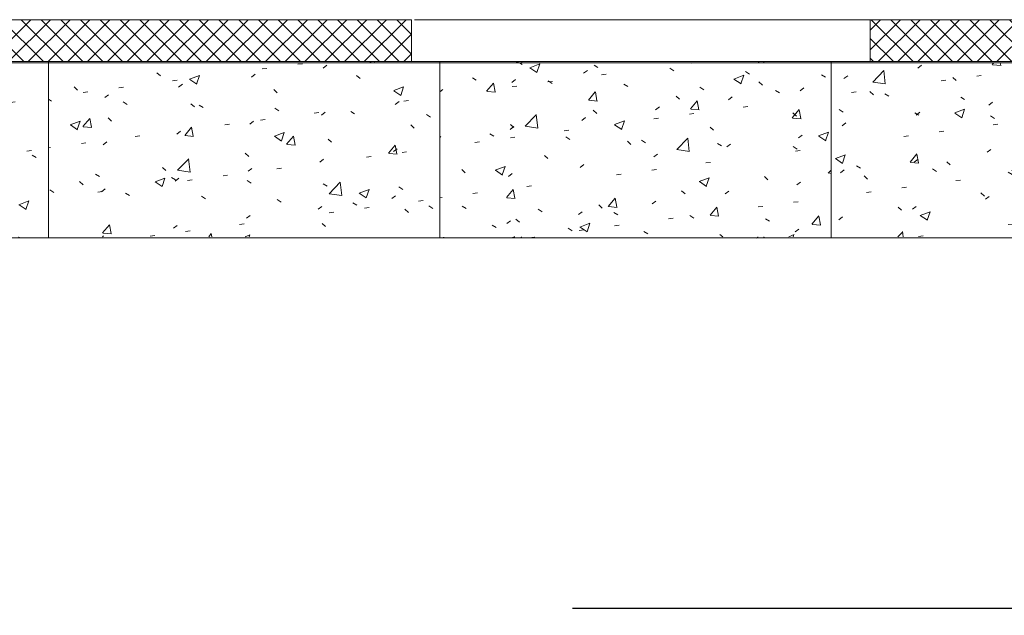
# Model space of a CAD drawing. Header units: millimetres. Extents: x -3267 to 40126, y 29201 to 102288.
# Tile 137 of 256: x 24903 to 28426, y 38862 to 40994. Entities that reach past the tile are written whole.
import ezdxf
from ezdxf import colors
from ezdxf.entities.mleader import LeaderData, LeaderLine
from ezdxf.math import Vec2, Vec3

# ---------------------------------------------------------------- set-up
doc = ezdxf.new("R2010")
doc.units = ezdxf.units.MM
for name, color, linetype, lineweight in [('A-WALL-____-MCUT', 7, 'Continuous', 9), ('A-WALL-____-OTLN', 7, 'Continuous', 9), ('A-WALL-____-PATT', 7, 'Continuous', 9), ('M-EQPM-____-OTLN', 7, 'Continuous', 9), ('ДЕВИ', 7, 'Continuous', 0)]:
    doc.layers.add(name, color=color, linetype=linetype, lineweight=lineweight)
doc.styles.add('ДЕВИ', font='CS_Gost2304.shx', dxfattribs={"width": 0.8})

# ---------------------------------------------------------------- blocks, each defined once
blk = doc.blocks.new('FP_217-ВКК_02_К1_З_ЭОМ_кабель_')
at = {"layer": 'M-EQPM-____-OTLN', "color": 253, "true_color": 0xaaaaaa}
for p, q in [((1400, 630.1), (0, 630.1)), ((267.6, 626.7), (267.5, 626.6)), ((267.7, 626.8), (267.6, 626.7)), ((267.8, 626.9), (267.7, 626.8)), ((267.9, 627), (267.8, 626.9)), ((268, 627.1), (267.9, 627)), ((268.1, 627.2), (268, 627.1)), ((268.2, 627.3), (268.1, 627.2)), ((268.4, 627.5), (268.2, 627.3)), ((268.5, 627.6), (268.4, 627.5)), ((268.6, 627.7), (268.5, 627.6)), ((268.7, 627.8), (268.6, 627.7)), ((268.8, 627.9), (268.7, 627.8)), ((268.9, 628), (268.8, 627.9)), ((269, 628.1), (268.9, 628)), ((269.1, 628.2), (269, 628.1)), ((269.3, 628.3), (269.1, 628.2)), ((269.4, 628.4), (269.3, 628.3)), ((269.5, 628.5), (269.4, 628.4)), ((269.6, 628.6), (269.5, 628.5)), ((269.7, 628.7), (269.6, 628.6)), ((269.8, 628.8), (269.7, 628.7)), ((269.9, 628.9), (269.8, 628.8)), ((270, 629), (269.9, 628.9)), ((270.2, 629.1), (270, 629)), ((270.3, 629.2), (270.2, 629.1)), ((270.4, 629.2), (270.3, 629.2)), ((270.5, 629.3), (270.4, 629.2)), ((270.6, 629.4), (270.5, 629.3)), ((270.7, 629.5), (270.6, 629.4)), ((270.8, 629.6), (270.7, 629.5)), ((270.9, 629.7), (270.8, 629.6)), ((271.1, 629.7), (270.9, 629.7)), ((271.2, 629.8), (271.1, 629.7)), ((271.3, 629.9), (271.2, 629.8)), ((271.4, 630), (271.3, 629.9)), ((271.5, 630), (271.4, 630)), ((561.1, 630.7), (561, 630.7)), ((561.2, 630.6), (561.1, 630.7)), ((561.3, 630.6), (561.2, 630.6)), ((561.4, 630.5), (561.3, 630.6)), ((561.5, 630.4), (561.4, 630.5)), ((561.6, 630.4), (561.5, 630.4)), ((561.7, 630.3), (561.6, 630.4)), ((561.8, 630.2), (561.7, 630.3)), ((561.9, 630.1), (561.8, 630.2)), ((562, 630.1), (561.9, 630.1)), ((562.1, 630), (562, 630.1)), ((562.2, 629.9), (562.1, 630)), ((562.3, 629.8), (562.2, 629.9)), ((562.4, 629.7), (562.3, 629.8)), ((562.5, 629.6), (562.4, 629.7)), ((562.6, 629.5), (562.5, 629.6)), ((562.7, 629.5), (562.6, 629.5)), ((562.8, 629.4), (562.7, 629.5)), ((562.9, 629.3), (562.8, 629.4)), ((563, 629.2), (562.9, 629.3)), ((563.1, 629.1), (563, 629.2)), ((563.2, 629), (563.1, 629.1)), ((563.3, 628.9), (563.2, 629)), ((563.4, 628.8), (563.3, 628.9)), ((563.5, 628.7), (563.4, 628.8)), ((563.6, 628.6), (563.5, 628.7)), ((563.7, 628.4), (563.6, 628.6)), ((563.8, 628.3), (563.7, 628.4)), ((563.9, 628.2), (563.8, 628.3)), ((564, 628.1), (563.9, 628.2)), ((564.1, 628), (564, 628.1)), ((564.3, 627.9), (564.1, 628)), ((564.4, 627.8), (564.3, 627.9)), ((564.5, 627.7), (564.4, 627.8)), ((564.6, 627.5), (564.5, 627.7)), ((564.7, 627.4), (564.6, 627.5)), ((564.8, 627.3), (564.7, 627.4)), ((564.9, 627.2), (564.8, 627.3)), ((565, 627.1), (564.9, 627.2)), ((565.1, 626.9), (565, 627.1)), ((565.2, 626.8), (565.1, 626.9)), ((565.3, 626.7), (565.2, 626.8)), ((565.4, 626.6), (565.3, 626.7))]:
    blk.add_line(p, q, dxfattribs=at)
blk = doc.blocks.new('FP_218-ВКК_02_К1_З_ЭОМ_кабель_')
at = {"layer": 'M-EQPM-____-OTLN', "color": 253, "true_color": 0xaaaaaa}
for p, q in [((261, 0.1), (260.9, 0)), ((261.1, 0.2), (261, 0.1)), ((261.2, 0.2), (261.1, 0.2)), ((261.4, 0.3), (261.2, 0.2)), ((261.5, 0.4), (261.4, 0.3)), ((261.6, 0.5), (261.5, 0.4)), ((261.7, 0.6), (261.6, 0.5)), ((261.9, 0.7), (261.7, 0.6)), ((262, 0.8), (261.9, 0.7)), ((262.1, 0.8), (262, 0.8)), ((262.2, 0.9), (262.1, 0.8)), ((262.4, 1), (262.2, 0.9)), ((262.5, 1.1), (262.4, 1)), ((262.6, 1.2), (262.5, 1.1)), ((262.7, 1.3), (262.6, 1.2)), ((262.9, 1.4), (262.7, 1.3)), ((263, 1.5), (262.9, 1.4)), ((263.1, 1.7), (263, 1.5)), ((263.3, 1.8), (263.1, 1.7)), ((263.4, 1.9), (263.3, 1.8)), ((263.5, 2), (263.4, 1.9)), ((263.6, 2.1), (263.5, 2)), ((263.8, 2.2), (263.6, 2.1)), ((263.9, 2.3), (263.8, 2.2)), ((264, 2.4), (263.9, 2.3)), ((264.1, 2.5), (264, 2.4)), ((264.3, 2.7), (264.1, 2.5)), ((264.4, 2.8), (264.3, 2.7)), ((264.5, 2.9), (264.4, 2.8)), ((264.6, 3), (264.5, 2.9)), ((264.8, 3.1), (264.6, 3)), ((264.9, 3.2), (264.8, 3.1)), ((265, 3.4), (264.9, 3.2)), ((265.1, 3.5), (265, 3.4)), ((265.3, 3.6), (265.1, 3.5)), ((265.4, 3.7), (265.3, 3.6)), ((265.5, 3.9), (265.4, 3.7)), ((265.7, 4), (265.5, 3.9)), ((265.8, 4.1), (265.7, 4)), ((265.9, 4.2), (265.8, 4.1)), ((566.8, 4.1), (566.7, 4.2)), ((566.9, 4), (566.8, 4.1)), ((567, 3.8), (566.9, 4)), ((567.1, 3.7), (567, 3.8)), ((567.2, 3.6), (567.1, 3.7)), ((567.4, 3.4), (567.2, 3.6)), ((567.5, 3.3), (567.4, 3.4)), ((567.6, 3.2), (567.5, 3.3)), ((567.7, 3.1), (567.6, 3.2)), ((567.8, 2.9), (567.7, 3.1)), ((567.9, 2.8), (567.8, 2.9)), ((568, 2.7), (567.9, 2.8)), ((568.1, 2.6), (568, 2.7)), ((568.3, 2.4), (568.1, 2.6)), ((568.4, 2.3), (568.3, 2.4)), ((568.5, 2.2), (568.4, 2.3)), ((568.6, 2.1), (568.5, 2.2)), ((568.7, 2), (568.6, 2.1)), ((568.8, 1.8), (568.7, 2)), ((568.9, 1.7), (568.8, 1.8)), ((569, 1.6), (568.9, 1.7)), ((569.2, 1.5), (569, 1.6)), ((569.3, 1.4), (569.2, 1.5)), ((569.4, 1.3), (569.3, 1.4)), ((569.5, 1.2), (569.4, 1.3)), ((569.6, 1.1), (569.5, 1.2)), ((569.7, 1), (569.6, 1.1)), ((569.8, 0.9), (569.7, 1)), ((569.9, 0.8), (569.8, 0.9)), ((570.1, 0.7), (569.9, 0.8)), ((570.2, 0.6), (570.1, 0.7)), ((570.3, 0.5), (570.2, 0.6)), ((570.4, 0.4), (570.3, 0.5)), ((570.5, 0.3), (570.4, 0.4)), ((570.6, 0.2), (570.5, 0.3)), ((570.7, 0.1), (570.6, 0.2)), ((570.8, 0), (570.7, 0.1)), ((571, 0), (570.8, 0))]:
    blk.add_line(p, q, dxfattribs=at)
blk = doc.blocks.new('ПР_Крышка пояса - Тип 1-V216-ВКК_02_К1_З_ЭОМ_кабель_')
at = {"layer": 'M-EQPM-____-OTLN', "true_color": 0xaaaaaa}
h = blk.add_hatch(dxfattribs=at)
h.set_pattern_fill('FP_102', color=253, style=0, pattern_type=2)
h.set_pattern_definition([(229.884, (27480, 40786.9), (-364.3687, 31.7445), [38.008, -418.089]), (175.02, (27480, 40786.9), (70.482, -380.541), [30.479, -335.27]), (280.494, (27449.64, 40789.54), (-293.8805, -348.7952), [32.251, -354.762]), (226.066, (27480, 40685.7), (-542.1585, 83.7385), [57.028, -627.304]), (276.663, (27434.8, 40692.7), (-474.8067, -492.817), [48.373, -532.101]), (171.22, (27480, 40685.7), (-474.808, -492.816), [45.716, -502.871]), (200.921, (27429.2, 40711), (-303.228, 203.6887), [38.08, -418.879]), (146.109, (27429.2, 40711), (-123.607, -366.8593), [30.441, -334.849]), (251.38, (27403.93, 40727.98), (-426.8337, -163.171), [32.26, -354.863]), (217.386, (27480, 40786.9), (-6.17705, -168.41407), [16.738, -313.973, 16.738, -659.14]), (217.386, (27480, 40786.9), (-6.17705, -168.41407), [-347.45, -323.103, 16.738, -319.299]), (187.469, (27480, 40786.9), (-133.6414, -199.535), [16.763, -177.28, 16.763, -435.072]), (187.469, (27480, 40786.9), (-133.6414, -199.535), [-210.805, -306.811, 16.763, -111.498]), (147.607, (27593.28, 40786.9), (-271.1815, 11.41097), [16.744, -110.105, 16.744, -904.182]), (147.607, (27593.28, 40786.9), (-271.1815, 11.41097), [-143.593, -379.026, 16.744, -508.412]), (137.618, (27644.08, 40786.9), (-296.2585, -50.6452), [16.733, -148.058, 16.733, -618.597]), (137.618, (27644.08, 40786.9), (-296.2585, -50.6452), [-181.523, -245.918, 16.733, -355.947])])
h.paths.add_polyline_path([(0, 626.5), (0, 4.3), (1400, 4.3), (1400, 626.5), (164, 626.5)])
at = {"layer": 'M-EQPM-____-OTLN', "color": 253, "true_color": 0xaaaaaa}
for p, q in [((0, 626.5), (0, 630.1)), ((0, 4.3), (0, 626.5)), ((1400, 630.1), (1400, 626.5)), ((1400, 626.5), (1400, 4.3)), ((0, 0), (0, 4.3)), ((0, 4.3), (1400, 4.3)), ((1400, 4.3), (1400, 0))]:
    blk.add_line(p, q, dxfattribs=at)
for name in ['FP_217-ВКК_02_К1_З_ЭОМ_кабель_', 'FP_218-ВКК_02_К1_З_ЭОМ_кабель_']:
    blk.add_blockref(name, (0, 0), dxfattribs=at)
blk = doc.blocks.new('FP_220-ВКК_02_К1_З_ЭОМ_кабель_')
at = {"layer": 'M-EQPM-____-OTLN', "color": 253, "true_color": 0xaaaaaa}
for p, q in [((1400, 630.1), (0, 630.1)), ((158.1, 630.8), (158, 630.7)), ((158.2, 630.8), (158.1, 630.8)), ((158.3, 630.8), (158.2, 630.8)), ((158.4, 630.9), (158.3, 630.8)), ((158.5, 630.9), (158.4, 630.9)), ((158.6, 631), (158.5, 630.9)), ((158.8, 631), (158.6, 631)), ((158.9, 631), (158.8, 631)), ((159, 631.1), (158.9, 631)), ((159.1, 631.1), (159, 631.1)), ((159.2, 631.1), (159.1, 631.1)), ((159.3, 631.2), (159.2, 631.1)), ((159.4, 631.2), (159.3, 631.2)), ((159.5, 631.2), (159.4, 631.2)), ((159.7, 631.2), (159.5, 631.2)), ((159.8, 631.2), (159.7, 631.2)), ((159.9, 631.2), (159.8, 631.2)), ((160, 631.3), (159.9, 631.2)), ((160.1, 631.3), (160, 631.3)), ((160.2, 631.3), (160.1, 631.3)), ((160.3, 631.3), (160.2, 631.3)), ((239, 631.3), (239.1, 631.2)), ((239.1, 631.2), (239.2, 631.1)), ((239.2, 631.1), (239.3, 631)), ((239.3, 631), (239.3, 630.8)), ((239.3, 630.8), (239.4, 630.6)), ((239.4, 630.6), (239.5, 630.3)), ((239.5, 630.3), (239.5, 630)), ((239.5, 630), (239.6, 629.7)), ((239.6, 629.7), (239.7, 629.3)), ((239.7, 629.3), (239.7, 628.9)), ((239.7, 628.9), (239.8, 628.5)), ((239.8, 628.5), (239.9, 628)), ((239.9, 628), (240, 627.5)), ((240, 627.5), (240, 627.1)), ((240, 627.1), (240.1, 626.6)), ((261.4, 626.7), (261.3, 626.6)), ((261.5, 626.9), (261.4, 626.7)), ((261.6, 627), (261.5, 626.9)), ((261.7, 627.1), (261.6, 627)), ((261.8, 627.3), (261.7, 627.1)), ((261.9, 627.4), (261.8, 627.3)), ((262, 627.7), (261.9, 627.5)), ((261.9, 627.5), (261.9, 627.4)), ((262.1, 627.8), (262, 627.7)), ((262.2, 627.9), (262.1, 627.8)), ((262.3, 628.1), (262.2, 627.9)), ((262.4, 628.2), (262.3, 628.1)), ((262.5, 628.3), (262.4, 628.2)), ((262.6, 628.4), (262.5, 628.3)), ((262.7, 628.6), (262.6, 628.4)), ((262.8, 628.7), (262.7, 628.6)), ((262.9, 628.9), (262.8, 628.8)), ((262.8, 628.8), (262.8, 628.7)), ((263, 629), (262.9, 628.9)), ((263.1, 629.1), (263, 629)), ((263.2, 629.3), (263.1, 629.1)), ((263.3, 629.4), (263.2, 629.3)), ((263.4, 629.5), (263.3, 629.4)), ((263.5, 629.6), (263.4, 629.5)), ((263.6, 629.7), (263.5, 629.6)), ((263.7, 629.8), (263.6, 629.7)), ((263.8, 630), (263.7, 629.9)), ((263.7, 629.9), (263.7, 629.8)), ((263.9, 630.1), (263.8, 630)), ((264, 630.1), (263.9, 630.1)), ((264.1, 630.2), (264, 630.1)), ((264.2, 630.3), (264.1, 630.2)), ((264.3, 630.4), (264.2, 630.3)), ((264.4, 630.5), (264.3, 630.4)), ((264.5, 630.5), (264.4, 630.5)), ((264.6, 630.6), (264.5, 630.5)), ((264.7, 630.7), (264.6, 630.7)), ((264.6, 630.7), (264.6, 630.6)), ((264.8, 630.8), (264.7, 630.7)), ((264.9, 630.9), (264.8, 630.8)), ((265, 630.9), (264.9, 630.9)), ((265.1, 631), (265, 630.9)), ((265.2, 631), (265.1, 631)), ((265.3, 631), (265.2, 631)), ((265.4, 631.1), (265.3, 631)), ((265.5, 631.1), (265.4, 631.1)), ((265.6, 631.2), (265.5, 631.2)), ((265.5, 631.2), (265.5, 631.1)), ((265.7, 631.2), (265.6, 631.2)), ((265.8, 631.2), (265.7, 631.2)), ((265.9, 631.2), (265.8, 631.2)), ((266, 631.3), (265.9, 631.2)), ((266.1, 631.3), (266, 631.3)), ((266.2, 631.3), (266.1, 631.3)), ((266.3, 631.3), (266.2, 631.3)), ((1059.5, 628.7), (1059, 628.6)), ((1060.1, 628.8), (1059.5, 628.7)), ((1060.6, 628.8), (1060.1, 628.8)), ((1061.1, 628.9), (1060.6, 628.8)), ((1061.6, 629), (1061.1, 628.9)), ((1062.1, 629.1), (1061.6, 629)), ((1062.7, 629.1), (1062.1, 629.1)), ((1063.2, 629.2), (1062.7, 629.1)), ((1063.7, 629.3), (1063.2, 629.2)), ((1064.2, 629.3), (1063.7, 629.3)), ((1064.7, 629.4), (1064.2, 629.3)), ((1065.3, 629.5), (1064.7, 629.4)), ((1065.8, 629.5), (1065.3, 629.5)), ((1066.3, 629.6), (1065.8, 629.5)), ((1066.8, 629.7), (1066.3, 629.6)), ((1067.3, 629.7), (1066.8, 629.7)), ((1067.9, 629.8), (1067.3, 629.7)), ((1068.4, 629.9), (1067.9, 629.8)), ((1068.9, 629.9), (1068.4, 629.9)), ((1069.4, 630), (1068.9, 629.9)), ((1069.9, 630), (1069.4, 630)), ((1070.5, 630.1), (1069.9, 630)), ((1071, 630.1), (1070.5, 630.1)), ((1071.5, 630.2), (1071, 630.1)), ((1072, 630.3), (1071.5, 630.2)), ((1072.5, 630.3), (1072, 630.3)), ((1073.1, 630.4), (1072.5, 630.3)), ((1073.6, 630.4), (1073.1, 630.4)), ((1074.1, 630.5), (1073.6, 630.4)), ((1074.6, 630.5), (1074.1, 630.5)), ((1075.1, 630.5), (1074.6, 630.5)), ((1075.7, 630.6), (1075.1, 630.5)), ((1107.5, 626.9), (1107.4, 626.6)), ((1107.6, 627.4), (1107.5, 627.1)), ((1107.5, 627.1), (1107.5, 626.9)), ((1107.7, 627.7), (1107.6, 627.4)), ((1107.8, 627.9), (1107.7, 627.7)), ((1107.9, 628.4), (1107.8, 628.2)), ((1107.8, 628.2), (1107.8, 627.9)), ((1108, 628.7), (1107.9, 628.4)), ((1108.1, 628.9), (1108, 628.7)), ((1108.2, 629.4), (1108.1, 629.1)), ((1108.1, 629.1), (1108.1, 628.9)), ((1108.3, 629.6), (1108.2, 629.4)), ((1108.4, 630), (1108.3, 629.8)), ((1108.3, 629.8), (1108.3, 629.6)), ((1108.5, 630.1), (1108.4, 630)), ((1108.6, 630.3), (1108.5, 630.1)), ((1108.7, 630.6), (1108.6, 630.5)), ((1108.6, 630.5), (1108.6, 630.3)), ((1108.8, 630.7), (1108.7, 630.6)), ((1108.9, 631), (1108.8, 630.9)), ((1108.8, 630.9), (1108.8, 630.7)), ((1109, 631), (1108.9, 631)), ((1109.1, 631.1), (1109, 631)), ((1109.2, 631.2), (1109.1, 631.2)), ((1109.1, 631.2), (1109.1, 631.1)), ((1109.3, 631.3), (1109.2, 631.2)), ((1109.3, 631.3), (1109.3, 631.3)), ((1131, 626.7), (1130.8, 626.6)), ((1131.2, 626.8), (1131, 626.7)), ((1131.4, 626.9), (1131.2, 626.8)), ((1131.6, 627), (1131.4, 626.9)), ((1131.8, 627.1), (1131.6, 627)), ((1132, 627.1), (1131.8, 627.1)), ((1132.2, 627.2), (1132, 627.1)), ((1132.4, 627.3), (1132.2, 627.2)), ((1132.6, 627.4), (1132.4, 627.3)), ((1132.8, 627.5), (1132.6, 627.4)), ((1133, 627.6), (1132.8, 627.5)), ((1133.2, 627.7), (1133, 627.6)), ((1133.3, 627.8), (1133.2, 627.7)), ((1133.5, 627.9), (1133.3, 627.8)), ((1133.7, 628), (1133.5, 627.9)), ((1133.9, 628.1), (1133.7, 628)), ((1134.1, 628.1), (1133.9, 628.1)), ((1134.3, 628.2), (1134.1, 628.1)), ((1134.5, 628.3), (1134.3, 628.2)), ((1134.7, 628.4), (1134.5, 628.3)), ((1134.9, 628.5), (1134.7, 628.4)), ((1135.1, 628.6), (1134.9, 628.5)), ((1135.3, 628.7), (1135.1, 628.6)), ((1135.5, 628.7), (1135.3, 628.7)), ((1135.7, 628.8), (1135.5, 628.7)), ((1135.9, 631.3), (1135.7, 631.3)), ((1135.9, 628.9), (1135.7, 628.8)), ((1136, 631.3), (1135.9, 631.3)), ((1136, 629), (1135.9, 628.9)), ((1136.1, 631.3), (1136, 631.3)), ((1136.2, 629.1), (1136, 629)), ((1136.2, 631.3), (1136.1, 631.3)), ((1136.3, 631.2), (1136.2, 631.3)), ((1136.4, 629.1), (1136.2, 629.1)), ((1136.5, 631.2), (1136.3, 631.2)), ((1136.6, 629.2), (1136.4, 629.1)), ((1136.6, 631.2), (1136.5, 631.2)), ((1136.7, 631.2), (1136.6, 631.2)), ((1136.8, 629.3), (1136.6, 629.2)), ((1136.8, 631.2), (1136.7, 631.2)), ((1137, 631.2), (1136.8, 631.2)), ((1137, 629.4), (1136.8, 629.3)), ((1137.1, 631.1), (1137, 631.2)), ((1137.2, 629.4), (1137, 629.4)), ((1137.2, 631.1), (1137.1, 631.1)), ((1137.3, 631.1), (1137.2, 631.1)), ((1137.4, 629.5), (1137.2, 629.4)), ((1137.4, 631), (1137.3, 631.1)), ((1137.6, 631), (1137.4, 631)), ((1137.6, 629.6), (1137.4, 629.5)), ((1137.7, 631), (1137.6, 631)), ((1137.8, 629.7), (1137.6, 629.6)), ((1137.8, 630.9), (1137.7, 631)), ((1137.9, 630.9), (1137.8, 630.9)), ((1138, 629.7), (1137.8, 629.7)), ((1138.1, 630.9), (1137.9, 630.9)), ((1138.2, 629.8), (1138, 629.7)), ((1138.2, 630.8), (1138.1, 630.9)), ((1138.3, 630.8), (1138.2, 630.8)), ((1138.4, 629.9), (1138.2, 629.8)), ((1138.4, 630.7), (1138.3, 630.8)), ((1138.5, 630.7), (1138.4, 630.7)), ((1138.6, 629.9), (1138.4, 629.9)), ((1138.7, 630.6), (1138.5, 630.7)), ((1138.7, 630), (1138.6, 629.9)), ((1138.8, 630.6), (1138.7, 630.6)), ((1138.9, 630.1), (1138.7, 630)), ((1138.9, 630.5), (1138.8, 630.6)), ((1139, 630.5), (1138.9, 630.5)), ((1139.1, 630.1), (1138.9, 630.1)), ((1139.2, 630.4), (1139, 630.5)), ((1139.3, 630.2), (1139.1, 630.1)), ((1139.3, 630.4), (1139.2, 630.4)), ((1139.4, 630.3), (1139.3, 630.4)), ((1139.5, 630.2), (1139.3, 630.2)), ((1139.5, 630.2), (1139.4, 630.3)), ((1380.2, 631.3), (1380.1, 631.3)), ((1380.3, 631.3), (1380.2, 631.3)), ((1380.5, 631.3), (1380.3, 631.3)), ((1380.6, 631.3), (1380.5, 631.3)), ((1380.7, 631.2), (1380.6, 631.3)), ((1380.9, 631.2), (1380.7, 631.2)), ((1381, 631.2), (1380.9, 631.2)), ((1381.1, 631.2), (1381, 631.2)), ((1381.2, 631.2), (1381.1, 631.2)), ((1381.4, 631.2), (1381.2, 631.2)), ((1381.5, 631.1), (1381.4, 631.2)), ((1381.6, 631.1), (1381.5, 631.1)), ((1381.8, 631.1), (1381.6, 631.1)), ((1381.9, 631), (1381.8, 631.1)), ((1382, 631), (1381.9, 631)), ((1382.1, 631), (1382, 631)), ((1382.3, 630.9), (1382.1, 631)), ((1382.4, 630.9), (1382.3, 630.9)), ((1382.5, 630.9), (1382.4, 630.9)), ((1382.7, 630.8), (1382.5, 630.9)), ((1382.8, 630.8), (1382.7, 630.8)), ((1382.9, 630.7), (1382.8, 630.8)), ((1383.1, 630.7), (1382.9, 630.7)), ((1383.2, 630.6), (1383.1, 630.7)), ((1383.3, 630.6), (1383.2, 630.6)), ((1383.4, 630.5), (1383.3, 630.6)), ((1383.6, 630.5), (1383.4, 630.5)), ((1383.7, 630.4), (1383.6, 630.5)), ((1383.8, 630.4), (1383.7, 630.4)), ((1384, 630.3), (1383.8, 630.4)), ((1384.1, 630.2), (1384, 630.3)), ((1384.2, 630.2), (1384.1, 630.2)), ((1384.3, 630.1), (1384.2, 630.2)), ((1384.5, 630), (1384.3, 630.1)), ((1384.6, 630), (1384.5, 630)), ((1384.7, 629.9), (1384.6, 630)), ((1384.9, 629.8), (1384.7, 629.9)), ((1385, 629.7), (1384.9, 629.8)), ((1385.1, 629.7), (1385, 629.7)), ((1385.3, 629.6), (1385.1, 629.7)), ((1385.4, 629.5), (1385.3, 629.6)), ((1385.5, 629.4), (1385.4, 629.5)), ((1385.6, 629.3), (1385.5, 629.4)), ((1385.8, 629.3), (1385.6, 629.3)), ((1385.9, 629.2), (1385.8, 629.3)), ((1386, 629.1), (1385.9, 629.2)), ((1386.2, 629), (1386, 629.1)), ((1386.3, 628.9), (1386.2, 629)), ((1386.4, 628.8), (1386.3, 628.9)), ((1386.5, 628.7), (1386.4, 628.8)), ((1386.7, 628.6), (1386.5, 628.7)), ((1386.8, 628.5), (1386.7, 628.6)), ((1386.9, 628.4), (1386.8, 628.5))]:
    blk.add_line(p, q, dxfattribs=at)
blk = doc.blocks.new('FP_221-ВКК_02_К1_З_ЭОМ_кабель_')
at = {"layer": 'M-EQPM-____-OTLN', "color": 253, "true_color": 0xaaaaaa}
for p, q in [((240.3, 4.2), (240.4, 3.7)), ((240.4, 3.7), (240.5, 3.2)), ((240.5, 3.2), (240.5, 2.7)), ((240.5, 2.7), (240.6, 2.2)), ((240.6, 2.2), (240.7, 1.8)), ((240.7, 1.8), (240.8, 1.3)), ((240.8, 1.3), (240.8, 0.9)), ((240.8, 0.9), (240.9, 0.5)), ((240.9, 0.5), (241, 0.2)), ((241, 0.2), (241.1, -0.1)), ((257.2, 0.1), (257.1, 0)), ((257.3, 0.2), (257.2, 0.1)), ((257.4, 0.3), (257.3, 0.2)), ((257.5, 0.4), (257.4, 0.3)), ((257.6, 0.5), (257.5, 0.4)), ((257.7, 0.7), (257.6, 0.5)), ((257.8, 0.8), (257.7, 0.7)), ((257.9, 0.9), (257.8, 0.8)), ((258, 1), (257.9, 0.9)), ((258.1, 1.1), (258, 1)), ((258.2, 1.2), (258.1, 1.1)), ((258.3, 1.4), (258.2, 1.2)), ((258.4, 1.5), (258.3, 1.4)), ((258.5, 1.6), (258.4, 1.5)), ((258.6, 1.8), (258.5, 1.6)), ((258.7, 1.9), (258.6, 1.8)), ((258.8, 2), (258.7, 1.9)), ((258.9, 2.2), (258.8, 2)), ((259, 2.3), (258.9, 2.2)), ((259.1, 2.4), (259, 2.3)), ((259.2, 2.6), (259.1, 2.4)), ((259.3, 2.7), (259.2, 2.6)), ((259.4, 2.9), (259.3, 2.7)), ((259.5, 3), (259.4, 2.9)), ((259.6, 3.2), (259.5, 3)), ((259.7, 3.3), (259.6, 3.2)), ((259.8, 3.5), (259.7, 3.3)), ((259.9, 3.6), (259.8, 3.5)), ((260, 3.8), (259.9, 3.6)), ((260.1, 3.9), (260, 3.8)), ((260.2, 4.1), (260.1, 3.9)), ((260.3, 4.2), (260.2, 4.1)), ((1105.8, 0.2), (1105.7, 0)), ((1105.9, 0.4), (1105.8, 0.2)), ((1106, 0.7), (1105.9, 0.4)), ((1106.1, 1.1), (1106, 0.9)), ((1106, 0.9), (1106, 0.7)), ((1106.2, 1.4), (1106.1, 1.1)), ((1106.3, 1.6), (1106.2, 1.4)), ((1106.4, 1.9), (1106.3, 1.6)), ((1106.5, 2.4), (1106.4, 2.2)), ((1106.4, 2.2), (1106.4, 1.9)), ((1106.6, 2.7), (1106.5, 2.4)), ((1106.7, 3), (1106.6, 2.7)), ((1106.8, 3.3), (1106.7, 3)), ((1106.9, 3.9), (1106.8, 3.6)), ((1106.8, 3.6), (1106.8, 3.3)), ((1107, 4.2), (1106.9, 3.9)), ((1117.9, 0.1), (1117.7, 0)), ((1118.2, 0.2), (1117.9, 0.1)), ((1118.4, 0.2), (1118.2, 0.2)), ((1118.6, 0.3), (1118.4, 0.2)), ((1118.8, 0.4), (1118.6, 0.3)), ((1119, 0.4), (1118.8, 0.4)), ((1119.2, 0.5), (1119, 0.4)), ((1119.4, 0.6), (1119.2, 0.5)), ((1119.7, 0.7), (1119.4, 0.6)), ((1119.9, 0.7), (1119.7, 0.7)), ((1120.1, 0.8), (1119.9, 0.7)), ((1120.3, 0.9), (1120.1, 0.8)), ((1120.5, 1), (1120.3, 0.9)), ((1120.7, 1.1), (1120.5, 1)), ((1120.9, 1.1), (1120.7, 1.1)), ((1121.1, 1.2), (1120.9, 1.1)), ((1121.4, 1.3), (1121.1, 1.2)), ((1121.6, 1.4), (1121.4, 1.3)), ((1121.8, 1.5), (1121.6, 1.4)), ((1122, 1.6), (1121.8, 1.5)), ((1122.2, 1.7), (1122, 1.6)), ((1122.4, 1.7), (1122.2, 1.7)), ((1122.6, 1.8), (1122.4, 1.7)), ((1122.8, 1.9), (1122.6, 1.8)), ((1123.1, 2), (1122.8, 1.9)), ((1123.3, 2.1), (1123.1, 2)), ((1123.5, 2.2), (1123.3, 2.1)), ((1123.7, 2.3), (1123.5, 2.2)), ((1123.9, 2.4), (1123.7, 2.3)), ((1124.1, 2.5), (1123.9, 2.4)), ((1124.3, 2.6), (1124.1, 2.5)), ((1124.6, 2.7), (1124.3, 2.6)), ((1124.8, 2.8), (1124.6, 2.7)), ((1125, 2.9), (1124.8, 2.8)), ((1125.2, 3), (1125, 2.9)), ((1125.4, 3.1), (1125.2, 3)), ((1125.6, 3.2), (1125.4, 3.1)), ((1125.8, 3.3), (1125.6, 3.2)), ((1126, 3.4), (1125.8, 3.3)), ((1126.3, 3.5), (1126, 3.4)), ((1126.5, 3.6), (1126.3, 3.5)), ((1126.7, 3.7), (1126.5, 3.6)), ((1126.9, 3.8), (1126.7, 3.7)), ((1127.1, 3.9), (1126.9, 3.8)), ((1127.3, 4), (1127.1, 3.9)), ((1127.5, 4.1), (1127.3, 4)), ((1127.8, 4.2), (1127.5, 4.1))]:
    blk.add_line(p, q, dxfattribs=at)
blk = doc.blocks.new('ПР_Крышка пояса - Тип 1-V219-ВКК_02_К1_З_ЭОМ_кабель_')
at = {"layer": 'M-EQPM-____-OTLN', "true_color": 0xaaaaaa}
h = blk.add_hatch(dxfattribs=at)
h.set_pattern_fill('FP_103', color=253, style=0, pattern_type=2)
h.set_pattern_definition([(229.884, (26080, 40786.9), (-364.3687, 31.7445), [38.008, -418.089]), (175.02, (26080, 40786.9), (70.482, -380.541), [30.479, -335.27]), (280.494, (26049.64, 40789.54), (-293.8805, -348.7952), [32.251, -354.762]), (226.066, (26080, 40685.7), (-542.1585, 83.7385), [57.028, -627.304]), (276.663, (26034.8, 40692.7), (-474.8067, -492.817), [48.373, -532.101]), (171.22, (26080, 40685.7), (-474.808, -492.816), [45.716, -502.871]), (200.921, (26029.2, 40711), (-303.228, 203.6887), [38.08, -418.879]), (146.109, (26029.2, 40711), (-123.607, -366.8593), [30.441, -334.849]), (251.38, (26003.93, 40727.98), (-426.8337, -163.171), [32.26, -354.863]), (217.386, (26080, 40786.9), (-6.17705, -168.41407), [16.738, -313.973, 16.738, -659.14]), (217.386, (26080, 40786.9), (-6.17705, -168.41407), [-347.45, -323.103, 16.738, -319.299]), (187.469, (26080, 40786.9), (-133.6414, -199.535), [16.763, -177.28, 16.763, -435.072]), (187.469, (26080, 40786.9), (-133.6414, -199.535), [-210.805, -306.811, 16.763, -111.498]), (147.607, (26193.28, 40786.9), (-271.1815, 11.41097), [16.744, -110.105, 16.744, -904.182]), (147.607, (26193.28, 40786.9), (-271.1815, 11.41097), [-143.593, -379.026, 16.744, -508.412]), (137.618, (26244.08, 40786.9), (-296.2585, -50.6452), [16.733, -148.058, 16.733, -618.597]), (137.618, (26244.08, 40786.9), (-296.2585, -50.6452), [-181.523, -245.918, 16.733, -355.947])])
h.paths.add_polyline_path([(567.4, 626.5), (0, 626.5), (0, 4.3), (1400, 4.3), (1400, 626.5), (1168.5, 626.5)])
at = {"layer": 'M-EQPM-____-OTLN', "color": 253, "true_color": 0xaaaaaa}
for p, q in [((0, 626.5), (0, 630.1)), ((0, 4.3), (0, 626.5)), ((1400, 630.1), (1400, 626.5)), ((1400, 626.5), (1400, 4.3)), ((0, 0), (0, 4.3)), ((0, 4.3), (1400, 4.3)), ((1400, 4.3), (1400, 0))]:
    blk.add_line(p, q, dxfattribs=at)
for name in ['FP_220-ВКК_02_К1_З_ЭОМ_кабель_', 'FP_221-ВКК_02_К1_З_ЭОМ_кабель_']:
    blk.add_blockref(name, (0, 0), dxfattribs=at)
blk = doc.blocks.new('FP_223-ВКК_02_К1_З_ЭОМ_кабель_')
at = {"layer": 'M-EQPM-____-OTLN', "color": 253, "true_color": 0xaaaaaa}
blk.add_line((1400, 630.1), (0, 630.1), dxfattribs=at)
blk = doc.blocks.new('FP_224-ВКК_02_К1_З_ЭОМ_кабель_')
at = {"layer": 'M-EQPM-____-OTLN', "color": 253, "true_color": 0xaaaaaa}
for p, q in [((231.9, 1.1), (231.8, 1.2)), ((232, 1), (231.9, 1.1)), ((232.1, 0.9), (232, 1)), ((232.2, 0.8), (232.1, 0.9)), ((232.3, 0.7), (232.2, 0.8)), ((232.4, 0.6), (232.3, 0.7)), ((232.6, 0.5), (232.4, 0.6)), ((232.7, 0.4), (232.6, 0.5)), ((232.8, 0.3), (232.7, 0.4)), ((232.9, 0.2), (232.8, 0.3)), ((233, 0.1), (232.9, 0.2)), ((233.1, 0.1), (233, 0.1)), ((233.2, 0), (233.1, 0.1)), ((244.5, 4.1), (244.4, 4.2)), ((244.7, 4), (244.5, 4.1)), ((244.8, 3.9), (244.7, 4)), ((244.9, 3.8), (244.8, 3.9)), ((245.1, 3.6), (244.9, 3.8)), ((245.2, 3.5), (245.1, 3.6)), ((245.4, 3.4), (245.2, 3.5)), ((245.5, 3.3), (245.4, 3.4)), ((245.7, 3.2), (245.5, 3.3)), ((245.8, 3.1), (245.7, 3.2)), ((245.9, 3), (245.8, 3.1)), ((246.1, 2.9), (245.9, 3)), ((246.2, 2.8), (246.1, 2.9)), ((246.4, 2.6), (246.2, 2.8)), ((246.5, 2.5), (246.4, 2.6)), ((246.7, 2.4), (246.5, 2.5)), ((246.8, 2.3), (246.7, 2.4)), ((246.9, 2.2), (246.8, 2.3)), ((247.1, 2.1), (246.9, 2.2)), ((247.2, 2), (247.1, 2.1)), ((247.4, 1.9), (247.2, 2)), ((247.5, 1.8), (247.4, 1.9)), ((247.7, 1.7), (247.5, 1.8)), ((247.8, 1.6), (247.7, 1.7)), ((247.9, 1.5), (247.8, 1.6)), ((248.1, 1.4), (247.9, 1.5)), ((248.2, 1.3), (248.1, 1.4)), ((248.4, 1.2), (248.2, 1.3)), ((248.5, 1.1), (248.4, 1.2)), ((248.7, 1), (248.5, 1.1)), ((248.8, 0.9), (248.7, 1)), ((248.9, 0.8), (248.8, 0.9)), ((249.1, 0.8), (248.9, 0.8)), ((249.2, 0.7), (249.1, 0.8)), ((249.4, 0.6), (249.2, 0.7)), ((249.5, 0.5), (249.4, 0.6)), ((249.7, 0.4), (249.5, 0.5)), ((249.8, 0.3), (249.7, 0.4)), ((249.9, 0.3), (249.8, 0.3)), ((250.1, 0.2), (249.9, 0.3)), ((250.2, 0.1), (250.1, 0.2)), ((250.4, 0), (250.2, 0.1)), ((250.5, 0), (250.4, 0)), ((1102.6, 0.1), (1102.5, 0)), ((1102.7, 0.2), (1102.6, 0.1))]:
    blk.add_line(p, q, dxfattribs=at)
blk = doc.blocks.new('ПР_Крышка пояса - Тип 1-V222-ВКК_02_К1_З_ЭОМ_кабель_')
at = {"layer": 'M-EQPM-____-OTLN', "true_color": 0xaaaaaa}
h = blk.add_hatch(dxfattribs=at)
h.set_pattern_fill('FP_104', color=253, style=0, pattern_type=2)
h.set_pattern_definition([(229.884, (24680, 40786.9), (-364.3687, 31.7445), [38.008, -418.089]), (175.02, (24680, 40786.9), (70.482, -380.541), [30.479, -335.27]), (280.494, (24649.64, 40789.54), (-293.8805, -348.7952), [32.251, -354.762]), (226.066, (24680, 40685.7), (-542.1585, 83.7385), [57.028, -627.304]), (276.663, (24634.8, 40692.7), (-474.8067, -492.817), [48.373, -532.101]), (171.22, (24680, 40685.7), (-474.808, -492.816), [45.716, -502.871]), (200.921, (24629.2, 40711), (-303.228, 203.6887), [38.08, -418.879]), (146.109, (24629.2, 40711), (-123.607, -366.8593), [30.441, -334.849]), (251.38, (24603.93, 40727.98), (-426.8337, -163.171), [32.26, -354.863]), (217.386, (24680, 40786.9), (-6.17705, -168.41407), [16.738, -313.973, 16.738, -659.14]), (217.386, (24680, 40786.9), (-6.17705, -168.41407), [-347.45, -323.103, 16.738, -319.299]), (187.469, (24680, 40786.9), (-133.6414, -199.535), [16.763, -177.28, 16.763, -435.072]), (187.469, (24680, 40786.9), (-133.6414, -199.535), [-210.805, -306.811, 16.763, -111.498]), (147.607, (24793.28, 40786.9), (-271.1815, 11.41097), [16.744, -110.105, 16.744, -904.182]), (147.607, (24793.28, 40786.9), (-271.1815, 11.41097), [-143.593, -379.026, 16.744, -508.412]), (137.618, (24844.08, 40786.9), (-296.2585, -50.6452), [16.733, -148.058, 16.733, -618.597]), (137.618, (24844.08, 40786.9), (-296.2585, -50.6452), [-181.523, -245.918, 16.733, -355.947])])
h.paths.add_polyline_path([(369.6, 626.5), (0, 626.5), (0, 4.3), (1400, 4.3), (1400, 626.5), (970.7, 626.5)])
at = {"layer": 'M-EQPM-____-OTLN', "color": 253, "true_color": 0xaaaaaa}
for p, q in [((0, 626.5), (0, 630.1)), ((0, 4.3), (0, 626.5)), ((1400, 630.1), (1400, 626.5)), ((1400, 626.5), (1400, 4.3)), ((0, 0), (0, 4.3)), ((0, 4.3), (1400, 4.3)), ((1400, 4.3), (1400, 0))]:
    blk.add_line(p, q, dxfattribs=at)
for name in ['FP_223-ВКК_02_К1_З_ЭОМ_кабель_', 'FP_224-ВКК_02_К1_З_ЭОМ_кабель_']:
    blk.add_blockref(name, (0, 0), dxfattribs=at)
blk = doc.blocks.new('FP_226-ВКК_02_К1_З_ЭОМ_кабель_')
at = {"layer": 'M-EQPM-____-OTLN', "color": 253, "true_color": 0xaaaaaa}
for p, q in [((1400, 630.1), (0, 630.1)), ((99.4, 631.3), (99.3, 631.3)), ((99.5, 631.3), (99.4, 631.3)), ((99.7, 631.3), (99.5, 631.3)), ((99.8, 631.3), (99.7, 631.3)), ((99.9, 631.2), (99.8, 631.3)), ((100, 631.2), (99.9, 631.2)), ((100.2, 631.2), (100, 631.2)), ((100.3, 631.2), (100.2, 631.2)), ((100.4, 631.2), (100.3, 631.2)), ((100.6, 631.2), (100.4, 631.2)), ((100.7, 631.1), (100.6, 631.2)), ((100.8, 631.1), (100.7, 631.1)), ((100.9, 631.1), (100.8, 631.1)), ((101.1, 631), (100.9, 631.1)), ((101.2, 631), (101.1, 631)), ((101.3, 631), (101.2, 631)), ((101.5, 630.9), (101.3, 631)), ((101.6, 630.9), (101.5, 630.9)), ((101.7, 630.9), (101.6, 630.9)), ((101.9, 630.8), (101.7, 630.9)), ((102, 630.8), (101.9, 630.8)), ((102.1, 630.7), (102, 630.8)), ((102.2, 630.7), (102.1, 630.7)), ((102.4, 630.6), (102.2, 630.7)), ((102.5, 630.6), (102.4, 630.6)), ((102.6, 630.5), (102.5, 630.6)), ((102.8, 630.5), (102.6, 630.5)), ((102.9, 630.4), (102.8, 630.5)), ((103, 630.3), (102.9, 630.4)), ((103.2, 630.3), (103, 630.3)), ((103.3, 630.2), (103.2, 630.3)), ((103.4, 630.2), (103.3, 630.2)), ((103.5, 630.1), (103.4, 630.2)), ((103.7, 630), (103.5, 630.1)), ((103.8, 629.9), (103.7, 630)), ((103.9, 629.9), (103.8, 629.9)), ((104.1, 629.8), (103.9, 629.9)), ((104.2, 629.7), (104.1, 629.8)), ((104.3, 629.6), (104.2, 629.7)), ((104.5, 629.6), (104.3, 629.6)), ((104.6, 629.5), (104.5, 629.6)), ((104.7, 629.4), (104.6, 629.5)), ((104.8, 629.3), (104.7, 629.4)), ((105, 629.2), (104.8, 629.3)), ((105.1, 629.2), (105, 629.2)), ((105.2, 629.1), (105.1, 629.2)), ((105.4, 629), (105.2, 629.1)), ((105.5, 628.9), (105.4, 629)), ((105.6, 628.8), (105.5, 628.9)), ((105.7, 628.7), (105.6, 628.8)), ((105.9, 628.6), (105.7, 628.7)), ((106, 628.5), (105.9, 628.6)), ((106.1, 628.4), (106, 628.5)), ((106.3, 628.3), (106.1, 628.4)), ((106.4, 628.2), (106.3, 628.3)), ((106.5, 628.1), (106.4, 628.2)), ((106.7, 628), (106.5, 628.1)), ((106.8, 627.9), (106.7, 628)), ((106.9, 627.8), (106.8, 627.9)), ((331.7, 631.3), (331.7, 631.2)), ((331.8, 631.2), (331.7, 631.2)), ((331.9, 631.2), (331.8, 631.2)), ((332, 631.2), (331.9, 631.2)), ((332.1, 631.2), (332, 631.2)), ((332.2, 631.3), (332.1, 631.2)), ((332.3, 631.3), (332.2, 631.3)), ((332.4, 631.3), (332.3, 631.3)), ((332.5, 631.3), (332.4, 631.3)), ((931.9, 631.3), (931.8, 631.3)), ((932, 631.3), (931.9, 631.3)), ((932.2, 631.3), (932, 631.3)), ((932.3, 631.2), (932.2, 631.3)), ((932.4, 631.2), (932.3, 631.2)), ((932.5, 631.2), (932.4, 631.2)), ((932.6, 631.2), (932.5, 631.2)), ((932.7, 631.2), (932.6, 631.2)), ((932.8, 631.1), (932.7, 631.2)), ((932.9, 631.1), (932.8, 631.1)), ((933, 631.1), (932.9, 631.1)), ((933.1, 631), (933, 631.1)), ((933.2, 631), (933.1, 631)), ((933.3, 631), (933.2, 631)), ((933.4, 630.9), (933.3, 631)), ((933.5, 630.9), (933.4, 630.9)), ((933.6, 630.8), (933.5, 630.9)), ((933.7, 630.8), (933.6, 630.8)), ((933.8, 630.7), (933.7, 630.8)), ((933.9, 630.7), (933.8, 630.7)), ((934, 630.6), (933.9, 630.7)), ((934.1, 630.5), (934, 630.6)), ((934.2, 630.5), (934.1, 630.5)), ((934.3, 630.4), (934.2, 630.5)), ((934.4, 630.3), (934.3, 630.4)), ((934.5, 630.3), (934.4, 630.3)), ((934.6, 630.2), (934.5, 630.3)), ((934.7, 630.1), (934.6, 630.2)), ((934.8, 630), (934.7, 630.1)), ((934.9, 629.9), (934.8, 630)), ((935, 629.9), (934.9, 629.9)), ((935.1, 629.8), (935, 629.9)), ((935.3, 629.7), (935.1, 629.8)), ((935.4, 629.6), (935.3, 629.7)), ((935.5, 629.5), (935.4, 629.6)), ((935.6, 629.4), (935.5, 629.5)), ((935.7, 629.3), (935.6, 629.4)), ((935.8, 629.2), (935.7, 629.3)), ((935.9, 629.1), (935.8, 629.2)), ((936, 629), (935.9, 629.1)), ((936.1, 628.9), (936, 629)), ((936.2, 628.8), (936.1, 628.9)), ((936.3, 628.7), (936.2, 628.8)), ((936.4, 628.6), (936.3, 628.7)), ((936.5, 628.5), (936.4, 628.6)), ((936.6, 628.4), (936.5, 628.5)), ((936.7, 628.3), (936.6, 628.4)), ((936.8, 628.2), (936.7, 628.3)), ((936.9, 628.1), (936.8, 628.2)), ((937, 628), (936.9, 628.1)), ((937.1, 627.8), (937, 628)), ((937.2, 627.7), (937.1, 627.8)), ((937.3, 627.6), (937.2, 627.7)), ((937.4, 627.5), (937.3, 627.6)), ((994.4, 626.7), (994.3, 626.6)), ((994.5, 626.8), (994.4, 626.7)), ((994.7, 626.9), (994.5, 626.8)), ((994.8, 627), (994.7, 626.9)), ((994.9, 627.1), (994.8, 627)), ((995, 627.3), (994.9, 627.1)), ((995.1, 627.4), (995, 627.3)), ((995.2, 627.5), (995.1, 627.4)), ((1067.1, 631.3), (1066.6, 631.3)), ((1067.6, 631.3), (1067.1, 631.3))]:
    blk.add_line(p, q, dxfattribs=at)
blk = doc.blocks.new('FP_227-ВКК_02_К1_З_ЭОМ_кабель_')
at = {"layer": 'M-EQPM-____-OTLN', "color": 253, "true_color": 0xaaaaaa}
for p, q in [((364.1, 3.8), (364, 3.9)), ((364.2, 3.7), (364.1, 3.8)), ((364.4, 3.5), (364.2, 3.7)), ((364.5, 3.4), (364.4, 3.5)), ((364.7, 3.3), (364.5, 3.4)), ((364.8, 3.2), (364.7, 3.3)), ((365, 3.1), (364.8, 3.2)), ((365.1, 3), (365, 3.1)), ((365.2, 2.9), (365.1, 3)), ((365.4, 2.8), (365.2, 2.9)), ((365.5, 2.6), (365.4, 2.8)), ((365.7, 2.5), (365.5, 2.6)), ((365.8, 2.4), (365.7, 2.5)), ((366, 2.3), (365.8, 2.4)), ((366.1, 2.2), (366, 2.3)), ((366.2, 2.1), (366.1, 2.2)), ((366.4, 2), (366.2, 2.1)), ((366.5, 1.9), (366.4, 2)), ((366.7, 1.8), (366.5, 1.9)), ((366.8, 1.7), (366.7, 1.8)), ((367, 1.6), (366.8, 1.7)), ((367.1, 1.5), (367, 1.6)), ((367.3, 1.4), (367.1, 1.5)), ((367.4, 1.3), (367.3, 1.4)), ((367.5, 1.2), (367.4, 1.3)), ((367.7, 1.1), (367.5, 1.2)), ((367.8, 1), (367.7, 1.1)), ((368, 0.9), (367.8, 1)), ((368.1, 0.8), (368, 0.9)), ((368.3, 0.8), (368.1, 0.8)), ((368.4, 0.7), (368.3, 0.8)), ((368.5, 0.6), (368.4, 0.7)), ((368.7, 0.5), (368.5, 0.6)), ((368.8, 0.4), (368.7, 0.5)), ((369, 0.3), (368.8, 0.4)), ((369.1, 0.3), (369, 0.3)), ((369.3, 0.2), (369.1, 0.3)), ((369.4, 0.1), (369.3, 0.2)), ((369.5, 0), (369.4, 0.1)), ((369.7, 0), (369.5, 0)), ((987.9, 0.1), (987.7, 0)), ((988, 0.2), (987.9, 0.1)), ((988.1, 0.2), (988, 0.2)), ((988.2, 0.3), (988.1, 0.2)), ((988.4, 0.4), (988.2, 0.3)), ((988.5, 0.5), (988.4, 0.4)), ((988.6, 0.6), (988.5, 0.5)), ((988.7, 0.7), (988.6, 0.6)), ((988.9, 0.8), (988.7, 0.7)), ((989, 0.9), (988.9, 0.8)), ((989.1, 1), (989, 0.9)), ((989.2, 1.1), (989.1, 1)), ((989.4, 1.2), (989.2, 1.1)), ((989.5, 1.3), (989.4, 1.2)), ((989.6, 1.4), (989.5, 1.3)), ((989.8, 1.5), (989.6, 1.4)), ((989.9, 1.6), (989.8, 1.5)), ((990, 1.7), (989.9, 1.6)), ((990.1, 1.8), (990, 1.7)), ((990.3, 1.9), (990.1, 1.8)), ((990.4, 2), (990.3, 1.9)), ((990.5, 2.1), (990.4, 2)), ((990.6, 2.2), (990.5, 2.1)), ((990.8, 2.3), (990.6, 2.2)), ((990.9, 2.4), (990.8, 2.3)), ((991, 2.6), (990.9, 2.4)), ((991.1, 2.7), (991, 2.6)), ((991.3, 2.8), (991.1, 2.7)), ((991.4, 2.9), (991.3, 2.8)), ((991.5, 3), (991.4, 2.9)), ((991.6, 3.1), (991.5, 3)), ((991.8, 3.3), (991.6, 3.1)), ((991.9, 3.4), (991.8, 3.3)), ((992, 3.5), (991.9, 3.4)), ((992.1, 3.6), (992, 3.5)), ((992.3, 3.7), (992.1, 3.6)), ((992.4, 3.9), (992.3, 3.7)), ((992.5, 4), (992.4, 3.9)), ((992.6, 4.1), (992.5, 4)), ((992.8, 4.2), (992.6, 4.1))]:
    blk.add_line(p, q, dxfattribs=at)
blk = doc.blocks.new('ПР_Крышка пояса - Тип 1-V225-ВКК_02_К1_З_ЭОМ_кабель_')
at = {"layer": 'M-EQPM-____-OTLN', "true_color": 0xaaaaaa}
h = blk.add_hatch(dxfattribs=at)
h.set_pattern_fill('FP_105', color=253, style=0, pattern_type=2)
h.set_pattern_definition([(229.884, (23280, 40786.9), (-364.3687, 31.7445), [38.008, -418.089]), (175.02, (23280, 40786.9), (70.482, -380.541), [30.479, -335.27]), (280.494, (23249.64, 40789.54), (-293.8805, -348.7952), [32.251, -354.762]), (226.066, (23280, 40685.7), (-542.1585, 83.7385), [57.028, -627.304]), (276.663, (23234.8, 40692.7), (-474.8067, -492.817), [48.373, -532.101]), (171.22, (23280, 40685.7), (-474.808, -492.816), [45.716, -502.871]), (200.921, (23229.2, 40711), (-303.228, 203.6887), [38.08, -418.879]), (146.109, (23229.2, 40711), (-123.607, -366.8593), [30.441, -334.849]), (251.38, (23203.93, 40727.98), (-426.8337, -163.171), [32.26, -354.863]), (217.386, (23280, 40786.9), (-6.17705, -168.41407), [16.738, -313.973, 16.738, -659.14]), (217.386, (23280, 40786.9), (-6.17705, -168.41407), [-347.45, -323.103, 16.738, -319.299]), (187.469, (23280, 40786.9), (-133.6414, -199.535), [16.763, -177.28, 16.763, -435.072]), (187.469, (23280, 40786.9), (-133.6414, -199.535), [-210.805, -306.811, 16.763, -111.498]), (147.607, (23393.28, 40786.9), (-271.1815, 11.41097), [16.744, -110.105, 16.744, -904.182]), (147.607, (23393.28, 40786.9), (-271.1815, 11.41097), [-143.593, -379.026, 16.744, -508.412]), (137.618, (23444.08, 40786.9), (-296.2585, -50.6452), [16.733, -148.058, 16.733, -618.597]), (137.618, (23444.08, 40786.9), (-296.2585, -50.6452), [-181.523, -245.918, 16.733, -355.947])])
h.paths.add_polyline_path([(171.8, 626.5), (0, 626.5), (0, 4.3), (1400, 4.3), (1400, 626.5), (1374.1, 626.5)])
at = {"layer": 'M-EQPM-____-OTLN', "color": 253, "true_color": 0xaaaaaa}
for p, q in [((0, 626.5), (0, 630.1)), ((0, 4.3), (0, 626.5)), ((1400, 630.1), (1400, 626.5)), ((1400, 626.5), (1400, 4.3)), ((0, 0), (0, 4.3)), ((0, 4.3), (1400, 4.3)), ((1400, 4.3), (1400, 0))]:
    blk.add_line(p, q, dxfattribs=at)
for name in ['FP_226-ВКК_02_К1_З_ЭОМ_кабель_', 'FP_227-ВКК_02_К1_З_ЭОМ_кабель_']:
    blk.add_blockref(name, (0, 0), dxfattribs=at)
blk = doc.blocks.new('Наметкина 10_РД_АРФ_К1_R21_rvt-1-ВКК_02_К1_З_ЭОМ_кабель_')
at = {"layer": 'A-WALL-____-PATT', "true_color": 0xaaaaaa}
h = blk.add_hatch(dxfattribs=at)
h.set_pattern_fill('FP_35', color=253, style=0, pattern_type=2)
h.set_pattern_definition([(45, (0, 0), (-35.35534, 35.35534), []), (135, (0, 0), (-35.35534, -35.35534), [])])
h.paths.add_polyline_path([(19501.5, 41125), (24579.1, 41125), (24579.1, 41275), (18314.9, 41275), (18314.9, 41125), (18900.4, 41125)])
h.paths.add_polyline_path([(8681.4, 41125), (13850, 41125), (13850, 41275), (8100, 41275), (8100, 41125)])
h.paths.add_polyline_path([(34529.3, 41125), (35100, 41125), (35100, 41275), (29200, 41275), (29200, 41125), (33928.2, 41125)])
h.paths.add_polyline_path([(13866.7, 41125), (16674.9, 41125), (16674.9, 41275), (14150, 41275), (13880, 41245), (13872.1, 41174)])
h.paths.add_polyline_path([(28900, 41125), (28900, 41275), (26220.2, 41275), (26220.2, 41125), (28818.7, 41125)])
at = {"layer": 'A-WALL-____-MCUT', "color": 253, "true_color": 0xaaaaaa}
for p, q in [((24579.1, 41275), (18975, 41275)), ((24579.1, 41125), (24579.1, 41275)), ((28900, 41275), (26220.2, 41275)), ((26220.2, 41275), (26220.2, 41125)), ((18314.9, 41125), (24579.1, 41125)), ((26220.2, 41125), (28900, 41125))]:
    blk.add_line(p, q, dxfattribs=at)
at = {"layer": 'A-WALL-____-OTLN', "color": 253, "true_color": 0xaaaaaa}
for p, q in [((24590, 41275), (26220.2, 41275)), ((26220.2, 41125), (24579.1, 41125))]:
    blk.add_line(p, q, dxfattribs=at)
at = {"layer": 'M-EQPM-____-OTLN', "color": 253, "lineweight": 9, "true_color": 0xaaaaaa, "rotation": 180}
for name, p in [('ПР_Крышка пояса - Тип 1-V225-ВКК_02_К1_З_ЭОМ_кабель_', (23280, 41125)), ('ПР_Крышка пояса - Тип 1-V222-ВКК_02_К1_З_ЭОМ_кабель_', (24680, 41125)), ('ПР_Крышка пояса - Тип 1-V219-ВКК_02_К1_З_ЭОМ_кабель_', (26080, 41125)), ('ПР_Крышка пояса - Тип 1-V216-ВКК_02_К1_З_ЭОМ_кабель_', (27480, 41125))]:
    blk.add_blockref(name, p, dxfattribs=at)

msp = doc.modelspace()

# ---------------------------------------------------------------- block references
at = {"lineweight": 5}
msp.add_blockref('Наметкина 10_РД_АРФ_К1_R21_rvt-1-ВКК_02_К1_З_ЭОМ_кабель_', (1725.6, -281.3), dxfattribs=at)

# ---------------------------------------------------------------- leaders
at = {"layer": 'ДЕВИ', "color": 7}
ml = msp.add_multileader_mtext('Standard', dxfattribs=at)
ml.set_content('{\\C7;ГК1.12\\PЭлектроподогрев трубы\\PДЕВИ Pipeguard-25   L=5м, 125 Вт. 230 В.^JУчасток 12.}', color=5, style='ДЕВИ')
ml.set_leader_properties()
ml.build(insert=Vec2(0, 0))
ml.multileader.update_dxf_attribs({"text_left_attachment_type": 5, "text_right_attachment_type": 5, "dogleg_length": 1, "arrow_head_size": 50})
ctx = ml.context
ctx.base_point, ctx.char_height, ctx.arrow_head_size, ctx.landing_gap_size, ctx.plane_origin = Vec3(31095.4, 38886.7), 200, 50, 0, Vec3(44938.9, 43863.8)
ctx.left_attachment, ctx.right_attachment = 5, 5
notes = []
notes.append((ctx, [(0, (1, 1, 0), (31094.4, 38886.7), (1, 0), 1, [(0, [(30775.6, 40843.7)], 0, [])])]))
ctx.mtext.insert, ctx.mtext.width, ctx.mtext.defined_height, ctx.mtext.flow_direction = Vec3(31095.4, 40126.7), 5827.503, 790.8, 5
for ctx, leaders in notes:
    for number, flags, end, landing, length, lines in leaders:
        leader = LeaderData()
        leader.index, (leader.has_last_leader_line, leader.has_dogleg_vector, leader.attachment_direction) = number, flags
        leader.last_leader_point, leader.dogleg_vector, leader.dogleg_length = Vec3(end), Vec3(landing), length
        for number, points, colour, breaks in lines:
            line = LeaderLine()
            line.index, line.vertices, line.color, line.breaks = number, Vec3.list(points), colors.encode_raw_color(colour), breaks
            leader.lines.append(line)
        ctx.leaders.append(leader)

doc.saveas('drawing.dxf')
